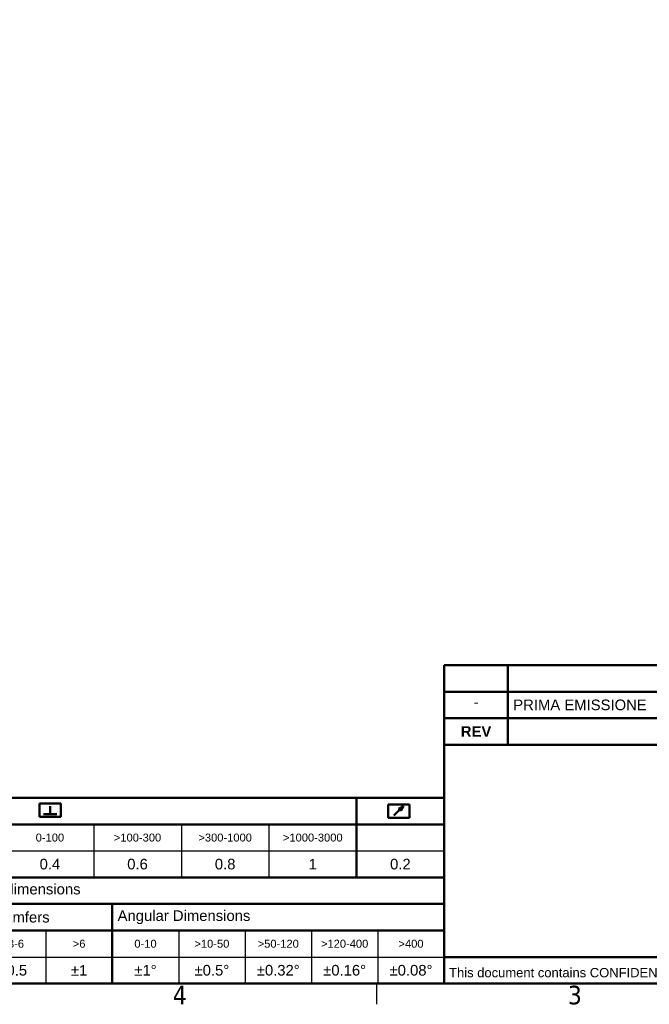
# Model space of a CAD drawing. Header units: millimetres. Extents: x 0 to 7128, y 0 to 5040.
# Tile 66 of 93: x 3649 to 5071, y 73 to 2299. Entities that reach past the tile are written whole.
import ezdxf
from ezdxf.enums import TextEntityAlignment as Align

# ---------------------------------------------------------------- set-up
doc = ezdxf.new("R2010")
doc.units = ezdxf.units.MM
doc.header["$LTSCALE"] = 12
doc.layers.get('0').update_dxf_attribs({"lineweight": 25})
for name, color, linetype, lineweight in [('Geometria schizzo (ISO)', 7, 'Continuous', 25), ('Geometria schizzo(ISO)', 7, 'Continuous', 50), ('Simbolo (ISO)', 7, 'Continuous', 25), ('Titolo (ISO)', 7, 'Continuous', 50)]:
    doc.layers.add(name, color=color, linetype=linetype, lineweight=lineweight)
doc.styles.add('Stile testo11', font='tahoma.ttf')
doc.styles.add('Stile testo132', font='tahoma.ttf')
doc.styles.add('Stile testo136', font='arial.ttf')
doc.styles.add('Stile testo26', font='arial.ttf')
doc.styles.add('Stile testo27', font='arial.ttf')
doc.styles.add('Stile testo68', font='arial.ttf')
doc.styles.add('Testo nota (ISO)', font='tahoma.ttf')

# ---------------------------------------------------------------- blocks, each defined once
blk = doc.blocks.new('Bordi Bordo di default')
at = {"layer": 'Geometria schizzo (ISO)'}
blk.add_line((371.25, 10), (371.25, 6.1), dxfattribs=at)
at = {"layer": 'Geometria schizzo (ISO)', "flags": 128}
blk.add_lwpolyline([(10, 10), (10, 410), (584, 410), (584, 10), (10, 10)], dxfattribs=at)
at = {"layer": 'Simbolo (ISO)', "char_height": 3.5, "attachment_point": 7, "style": 'Testo nota (ISO)'}
for s, insert in [('4', (332.9, 6.1)), ('3', (407.29, 6.03))]:
    blk.add_mtext(s, dxfattribs=dict(at, insert=insert))
blk = doc.blocks.new('Cartigli Dietronic')
at = {"color": 7, "lineweight": 50}
for p, q in [((23.62, 231.55), (23.62, 229.05)), ((23.62, 231.55), (27.62, 231.55)), ((25.62, 231.05), (25.62, 229.55)), ((27.62, 231.55), (27.62, 229.05)), ((89.24, 228.88), (89.24, 231.38)), ((89.24, 231.38), (93.24, 231.38)), ((90.34, 229.27), (92.11, 231.03)), ((91.21, 230.54), (92.11, 231.03)), ((91.21, 230.54), (91.64, 230.16)), ((91.64, 230.16), (92.11, 231.03)), ((93.24, 228.88), (93.24, 231.38)), ((23.62, 229.05), (27.62, 229.05)), ((24.37, 229.55), (26.87, 229.55)), ((93.24, 228.88), (89.24, 228.88))]:
    blk.add_line(p, q, dxfattribs=at)
at = {"layer": 'Geometria schizzo(ISO)'}
for p, q in [((99.8, 252.63), (99.8, 257.63)), ((99.8, 257.63), (299.8, 257.63)), ((111.8, 257.63), (111.8, 242.63)), ((99.8, 247.63), (99.8, 252.63)), ((299.8, 252.63), (99.8, 252.63)), ((99.8, 242.63), (99.8, 247.63)), ((99.8, 247.63), (299.8, 247.63)), ((299.8, 202.63), (99.8, 202.63))]:
    blk.add_line(p, q, dxfattribs=at)
at = {"layer": 'Titolo (ISO)'}
for p, q in [((99.8, 242.63), (99.8, 197.63)), ((149.8, 242.63), (99.8, 242.63)), ((99.8, 232.63), (-100.2, 232.63)), ((83.3, 227.63), (83.3, 232.63)), ((-100.2, 227.63), (99.8, 227.63)), ((83.3, 227.63), (83.3, 217.63)), ((-100.2, 217.63), (99.8, 217.63)), ((-100.2, 212.63), (99.8, 212.63)), ((37.3, 212.63), (37.3, 197.63)), ((-100.2, 207.63), (99.8, 207.63)), ((99.8, 197.63), (-100.2, 197.63)), ((99.8, 197.63), (299.8, 197.63))]:
    blk.add_line(p, q, dxfattribs=at)
at = {"layer": 'Titolo (ISO)', "lineweight": 25}
for p, q in [((33.8, 227.63), (33.8, 217.63)), ((50.3, 227.63), (50.3, 217.63)), ((66.8, 227.63), (66.8, 217.63)), ((-100.2, 222.63), (99.8, 222.63)), ((24.8, 207.63), (24.8, 197.63)), ((49.8, 207.63), (49.8, 197.63)), ((62.3, 207.63), (62.3, 197.63)), ((74.8, 207.63), (74.8, 197.63)), ((87.3, 207.63), (87.3, 197.63)), ((-100.2, 202.63), (99.8, 202.63))]:
    blk.add_line(p, q, dxfattribs=at)
at = {"layer": 'Titolo (ISO)', "style": 'Testo nota (ISO)'}
for s, insert, char_height, attachment_point in [('\\fArial|b0|i0;\\H2.0000;-', (105.8, 250.7), 2, 5), ('\\fArial|b0|i0;\\H2.0000;PRIMA EMISSIONE', (112.8, 250.13), 2, 4), ('\\fArial|b1|i0;\\H2.0000;REV', (105.8, 245.13), 2, 5), ('\\fArial|b0|i0;\\H1.5000;0-100', (25.55, 225.13), 1.5, 5), ('\\fArial|b0|i0;\\H1.5000;>100-300', (42.05, 225.13), 1.5, 5), ('\\fArial|b0|i0;\\H1.5000;>300-1000', (58.55, 225.13), 1.5, 5), ('\\fArial|b0|i0;\\H1.5000;>1000-3000', (75.05, 225.13), 1.5, 5), ('\\fArial|b0|i0;\\H2.0000;0.4', (25.55, 220.13), 2, 5), ('\\fArial|b0|i0;\\H2.0000;0.6', (42.05, 220.13), 2, 5), ('\\fArial|b0|i0;\\H2.0000;0.8', (58.55, 220.13), 2, 5), ('\\fArial|b0|i0;\\H2.0000;1', (75.05, 220.13), 2, 5), ('\\fArial|b0|i0;\\H2.0000;0.2', (91.55, 220.13), 2, 5), ('\\fArial|b0|i0;\\H2.0000;Default tolerance except material stock dimensions', (-0.2, 215.13), 2, 5), ('\\fArial|b0|i0;\\H2.0000;Radii and Chamfers', (0.8, 210.13), 2, 4), ('\\fArial|b0|i0;\\H2.0000;Angular Dimensions', (38.3, 210.13), 2, 4), ('\\fArial|b0|i0;\\H1.5000;>3-6', (18.55, 205.13), 1.5, 5), ('\\fArial|b0|i0;\\H1.5000;>6', (31.05, 205.13), 1.5, 5), ('\\fArial|b0|i0;\\H1.5000;0-10', (43.55, 205.13), 1.5, 5), ('\\fArial|b0|i0;\\H1.5000;>10-50', (56.05, 205.13), 1.5, 5), ('\\fArial|b0|i0;\\H1.5000;>50-120', (68.55, 205.13), 1.5, 5), ('\\fArial|b0|i0;\\H1.5000;>120-400', (81.05, 205.13), 1.5, 5), ('\\fArial|b0|i0;\\H1.5000;>400', (93.55, 205.13), 1.5, 5), ('\\fArial|b0|i0;\\H2.0000;±0.5', (18.55, 200.13), 2, 5), ('\\fArial|b0|i0;\\H2.0000;±1', (31.05, 200.13), 2, 5), ('\\fArial|b0|i0;\\H2.0000;±1°', (43.55, 200.13), 2, 5), ('\\fArial|b0|i0;\\H2.0000;±0.5°', (56.05, 200.13), 2, 5), ('\\fArial|b0|i0;\\H2.0000;±0.32°', (68.55, 200.13), 2, 5), ('\\fArial|b0|i0;\\H2.0000;±0.16°', (81.05, 200.13), 2, 5), ('\\fArial|b0|i0;\\H2.0000;±0.08°', (93.55, 200.13), 2, 5)]:
    blk.add_mtext(s, dxfattribs=dict(at, insert=insert, char_height=char_height, attachment_point=attachment_point))
at = {"layer": 'Titolo (ISO)', "insert": (100.72, 200.57), "char_height": 1.75, "width": 201.2462, "attachment_point": 1, "style": 'Testo nota (ISO)'}
blk.add_mtext('\\fArial|b0|i0;\\H1.7500;This document contains CONFIDENTIAL proprietary information which shall NOT be used, reproduced, or disclosed without prior written approval of Dietronic s.r.l. Notice ISO 16016.', dxfattribs=at)
at = {"layer": 'Titolo (ISO)'}
for tag, style, p in [('REV1', 'Stile testo68', (105.8, 255.13)), ('REV1-AUTORE', 'Stile testo68', (232.3, 255.13)), ('REV1-DATA_CREAZIONE', 'Stile testo68', (252.3, 255.13)), ('REV1-APPROVATORE', 'Stile testo68', (272.3, 255.13)), ('REV1-DATA_APPROVAZIONE', 'Stile testo68', (292.3, 255.13)), ('REV0-APPROVATORE', 'Stile testo68', (272.3, 250.13)), ('REV0-DATA_APPROVAZIONE', 'Stile testo11', (292.3, 250.13))]:
    blk.add_attdef(tag, text='', height=2, dxfattribs=dict(at, style=style)).set_placement(p, align=Align.MIDDLE_CENTER)
for tag, height, style, p in [('REV1-DESCRIZIONE', 2, 'Stile testo68', (112.8, 255.13)), ('Semilavorato', 2, 'Stile testo11', (168.8, 240.13)), ('Trattamento_Superficiale', 2, 'Stile testo68', (174.8, 235.13)), ('Trattamento_Termico', 2, 'Stile testo68', (170.8, 230.13)), ('Materiale_Dietronic', 3.5, 'Testo nota (ISO)', (154.8, 220.63))]:
    blk.add_attdef(tag, text='', height=height, dxfattribs=dict(at, style=style)).set_placement(p, align=Align.MIDDLE_LEFT)
for tag, p, height, style in [('AUTORE_001', (221.8, 249.4), 2, 'Stile testo68'), ('DATA_CREAZIONE_001', (245.52, 249.13), 2, 'Stile testo68'), ('Massa_001', (286.88, 233.12), 2.49, 'Stile testo26'), ('Scala_vista_iniziale_001', (240.96, 219.13), 2.99, 'Stile testo136'), ('Dimensioni_foglio_001', (259.86, 219.12), 2.99, 'Stile testo136'), ('NUMERO_REVISIONE_001', (291.05, 206.63), 5, 'Stile testo132'), ('DESCRIZIONE_001', (154.8, 206.86), 3.5, 'Stile testo27'), ('NUMERO_PARTE_001', (242.58, 206.13), 5, 'Stile testo132')]:
    blk.add_attdef(tag, p, '', height=height, dxfattribs=dict(at, style=style))

msp = doc.modelspace()

# ---------------------------------------------------------------- block references
at = {"xscale": 12, "yscale": 12, "zscale": 12}
for name, p in [('Bordi Bordo di default', (0, 0)), ('Cartigli Dietronic', (3410.4034, -2251.5018))]:
    msp.add_blockref(name, p, dxfattribs=at)

doc.saveas('drawing.dxf')
